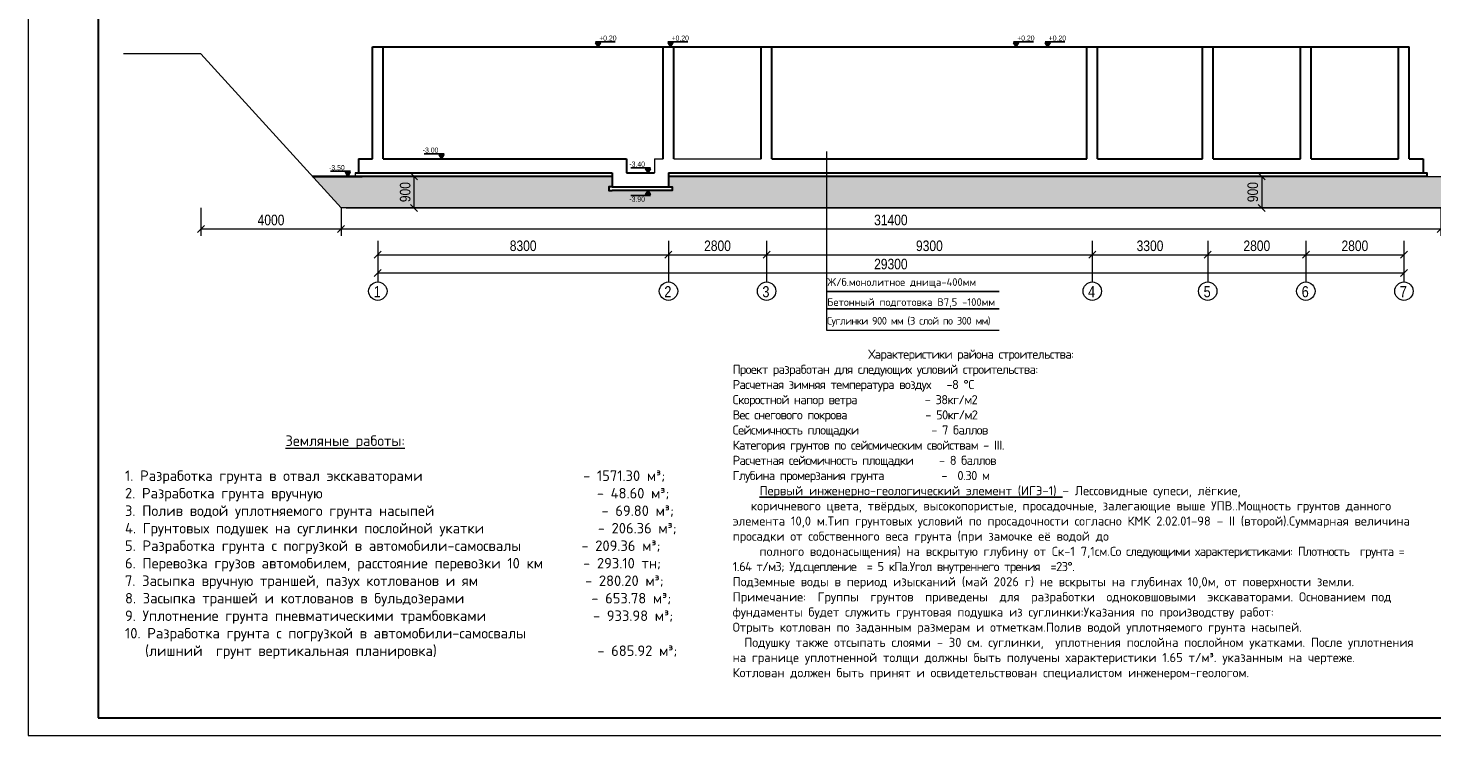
# Model space of a CAD drawing. Extents: x -764262 to 2885205, y 359641 to 616597.
# Tile 73 of 97: x 620656 to 660743, y 451814 to 472613. Entities that reach past the tile are written whole.
import ezdxf

# ---------------------------------------------------------------- set-up
doc = ezdxf.new("R2010")
doc.units = 0
doc.header["$LTSCALE"] = 50
doc.header["$MEASUREMENT"] = 0
doc.layers.get('0').update_dxf_attribs({"linetype": 'CONTINUOUS', "lineweight": 15})
doc.layers.get('DEFPOINTS').update_dxf_attribs({"linetype": 'CONTINUOUS'})
for name, color, linetype, lineweight in [('.', 7, 'CONTINUOUS', 15), ('DUVAR', 7, 'CONTINUOUS', 25), ('GROBETON', 22, 'CONTINUOUS', 30), ('kcd_tx', 7, 'CONTINUOUS', 15), ('M-KOT', 222, 'CONTINUOUS', 13)]:
    doc.layers.add(name, color=color, linetype=linetype, lineweight=lineweight)
doc.layers.add('2D - Общий_Ном._пера__24', color=7, linetype='CONTINUOUS', lineweight=18, true_color=0xd90005)
for name, color, linetype in [('KOT', 1, 'CONTINUOUS'), ('PDF _PDF _0', 7, 'CONTINUOUS'), ('PDF _PDF _Текст', 7, 'CONTINUOUS'), ('PDF _Текст', 7, 'CONTINUOUS'), ('РУССКИЙ', 3, 'CONTINUOUS')]:
    doc.layers.add(name, color=color, linetype=linetype)
doc.styles.add('arial', font='ARIALN.TTF')
doc.styles.add('PDF ISOCPEUR', font='isocpeur.ttf')
doc.styles.add('ROMANS', font='tromans.shx')
doc.styles.add('Times New Romans', font='times.ttf', dxfattribs={"height": 300})
doc.styles.add('казар300', font='isocpeui.ttf', dxfattribs={"height": 300})
doc.dimstyles.new('Xikmatillo', dxfattribs={"dimtxt": 300, "dimasz": 200, "dimexe": 200, "dimexo": 0, "dimgap": 100, "dimtad": 1, "dimdec": 0, "dimtxsty": 'arial', "dimblk": 'OBLIQUE', "dimcen": 0, "dimclrd": 7, "dimclre": 7, "dimclrt": 7, "dimadec": 0, "dimazin": 0, "dimtfac": 1, "dimtdec": 0, "dimtmove": 1, "dimatfit": 3, "dimldrblk": 'OBLIQUE', "dimfxl": 200, "dimlwd": 13, "dimlwe": 13, "dimarcsym": 0})

# ---------------------------------------------------------------- blocks, each defined once
blk = doc.blocks.new('KOT1')
at = {"layer": 'KOT'}
blk.add_hatch(color=256, dxfattribs=at).paths.add_polyline_path([(5.9, 10.2), (0, 0), (-5.9, 10.2)])
blk.add_line((42.1, 12.4), (-6.2, 12.4), dxfattribs=at)
blk.add_lwpolyline([(0, 0), (-5.9, 10.2), (5.9, 10.2)], close=True, dxfattribs=at)
at = {"style": 'ROMANS', "width": 0.8}
blk.add_attdef('MMMMMMMMM', (-0.6, 15.1), '', height=12.5, dxfattribs=at)
blk = doc.blocks.new('_OBLIQUE')
at = {"color": 0, "linetype": 'ByBlock'}
blk.add_line((-0.5, -0.5), (0.5, 0.5), dxfattribs=at)
blk = doc.blocks.new('*D654')
at = {"color": 7, "lineweight": 13, "transparency": 16777216}
for p, q in [((630643, 466301), (630643, 465936)), ((638943, 466536), (638943, 465936)), ((630643, 466136), (638943, 466136))]:
    blk.add_line(p, q, dxfattribs=at)
at = {"layer": 'DEFPOINTS', "color": 0, "transparency": 16777216}
for p in [(630643, 466301), (638943, 466536), (638943, 466136)]:
    blk.add_point(p, dxfattribs=at)
at = {"color": 7, "lineweight": 13, "transparency": 16777216, "xscale": 200, "yscale": 200, "zscale": 200, "rotation": 180}
blk.add_blockref('_OBLIQUE', (630643, 466136), dxfattribs=at)
at = {"color": 7, "lineweight": 13, "transparency": 16777216, "xscale": 200, "yscale": 200, "zscale": 200}
blk.add_blockref('_OBLIQUE', (638943, 466136), dxfattribs=at)
at = {"color": 7, "lineweight": 0, "transparency": 16777216, "insert": (634793, 466389), "char_height": 300, "width": 750.54, "attachment_point": 5, "style": 'arial'}
blk.add_mtext('8300', dxfattribs=at)
blk = doc.blocks.new('*D655')
at = {"color": 7, "lineweight": 13, "transparency": 16777216}
for p, q in [((638943, 466536), (638943, 465936)), ((641743, 466536), (641743, 465936)), ((638943, 466136), (641743, 466136))]:
    blk.add_line(p, q, dxfattribs=at)
at = {"layer": 'DEFPOINTS', "color": 0, "transparency": 16777216}
for p in [(638943, 466536), (641743, 466536), (641743, 466136)]:
    blk.add_point(p, dxfattribs=at)
at = {"color": 7, "lineweight": 13, "transparency": 16777216, "xscale": 200, "yscale": 200, "zscale": 200, "rotation": 180}
blk.add_blockref('_OBLIQUE', (638943, 466136), dxfattribs=at)
at = {"color": 7, "lineweight": 13, "transparency": 16777216, "xscale": 200, "yscale": 200, "zscale": 200}
blk.add_blockref('_OBLIQUE', (641743, 466136), dxfattribs=at)
at = {"color": 7, "transparency": 16777216, "insert": (640343, 466389), "char_height": 300, "width": 750.54, "attachment_point": 5, "style": 'arial'}
blk.add_mtext('2800', dxfattribs=at)
blk = doc.blocks.new('*D656')
at = {"color": 7, "lineweight": 13, "transparency": 16777216}
for p, q in [((641743, 466536), (641743, 465936)), ((651043, 466536), (651043, 465936)), ((641743, 466136), (651043, 466136))]:
    blk.add_line(p, q, dxfattribs=at)
at = {"layer": 'DEFPOINTS', "color": 0, "transparency": 16777216}
for p in [(641743, 466536), (651043, 466536), (651043, 466136)]:
    blk.add_point(p, dxfattribs=at)
at = {"color": 7, "lineweight": 13, "transparency": 16777216, "xscale": 200, "yscale": 200, "zscale": 200, "rotation": 180}
blk.add_blockref('_OBLIQUE', (641743, 466136), dxfattribs=at)
at = {"color": 7, "lineweight": 13, "transparency": 16777216, "xscale": 200, "yscale": 200, "zscale": 200}
blk.add_blockref('_OBLIQUE', (651043, 466136), dxfattribs=at)
at = {"color": 7, "transparency": 16777216, "insert": (646393, 466389), "char_height": 300, "width": 750.54, "attachment_point": 5, "style": 'arial'}
blk.add_mtext('9300', dxfattribs=at)
blk = doc.blocks.new('*D657')
at = {"color": 7, "lineweight": 13, "transparency": 16777216}
for p, q in [((651043, 466536), (651043, 465936)), ((654343, 466536), (654343, 465936)), ((651043, 466136), (654343, 466136))]:
    blk.add_line(p, q, dxfattribs=at)
at = {"layer": 'DEFPOINTS', "color": 0, "transparency": 16777216}
for p in [(651043, 466536), (654343, 466536), (654343, 466136)]:
    blk.add_point(p, dxfattribs=at)
at = {"color": 7, "lineweight": 13, "transparency": 16777216, "xscale": 200, "yscale": 200, "zscale": 200, "rotation": 180}
blk.add_blockref('_OBLIQUE', (651043, 466136), dxfattribs=at)
at = {"color": 7, "lineweight": 13, "transparency": 16777216, "xscale": 200, "yscale": 200, "zscale": 200}
blk.add_blockref('_OBLIQUE', (654343, 466136), dxfattribs=at)
at = {"color": 7, "transparency": 16777216, "insert": (652693, 466389), "char_height": 300, "width": 750.54, "attachment_point": 5, "style": 'arial'}
blk.add_mtext('3300', dxfattribs=at)
blk = doc.blocks.new('*D658')
at = {"color": 7, "lineweight": 13, "transparency": 16777216}
for p, q in [((654343, 466536), (654343, 465936)), ((657143, 466536), (657143, 465936)), ((654343, 466136), (657143, 466136))]:
    blk.add_line(p, q, dxfattribs=at)
at = {"layer": 'DEFPOINTS', "color": 0, "transparency": 16777216}
for p in [(654343, 466536), (657143, 466536), (657143, 466136)]:
    blk.add_point(p, dxfattribs=at)
at = {"color": 7, "lineweight": 13, "transparency": 16777216, "xscale": 200, "yscale": 200, "zscale": 200, "rotation": 180}
blk.add_blockref('_OBLIQUE', (654343, 466136), dxfattribs=at)
at = {"color": 7, "lineweight": 13, "transparency": 16777216, "xscale": 200, "yscale": 200, "zscale": 200}
blk.add_blockref('_OBLIQUE', (657143, 466136), dxfattribs=at)
at = {"color": 7, "transparency": 16777216, "insert": (655743, 466389), "char_height": 300, "width": 750.54, "attachment_point": 5, "style": 'arial'}
blk.add_mtext('2800', dxfattribs=at)
blk = doc.blocks.new('*D659')
at = {"color": 7, "lineweight": 13, "transparency": 16777216}
for p, q in [((657143, 466536), (657143, 465936)), ((659943, 466536), (659943, 465936)), ((657143, 466136), (659943, 466136))]:
    blk.add_line(p, q, dxfattribs=at)
at = {"layer": 'DEFPOINTS', "color": 0, "transparency": 16777216}
for p in [(657143, 466536), (659943, 466536), (659943, 466136)]:
    blk.add_point(p, dxfattribs=at)
at = {"color": 7, "lineweight": 13, "transparency": 16777216, "xscale": 200, "yscale": 200, "zscale": 200, "rotation": 180}
blk.add_blockref('_OBLIQUE', (657143, 466136), dxfattribs=at)
at = {"color": 7, "lineweight": 13, "transparency": 16777216, "xscale": 200, "yscale": 200, "zscale": 200}
blk.add_blockref('_OBLIQUE', (659943, 466136), dxfattribs=at)
at = {"color": 7, "transparency": 16777216, "insert": (658543, 466389), "char_height": 300, "width": 750.54, "attachment_point": 5, "style": 'arial'}
blk.add_mtext('2800', dxfattribs=at)
blk = doc.blocks.new('*D660')
at = {"layer": 'DEFPOINTS', "color": 0, "transparency": 16777216}
for p in [(630643, 465936), (659943, 465936), (630643, 465613)]:
    blk.add_point(p, dxfattribs=at)
at = {"layer": 'kcd_tx', "color": 7, "lineweight": 13, "transparency": 16777216}
for p, q in [((630643, 465936), (630643, 465413)), ((659943, 465936), (659943, 465413)), ((659943, 465613), (630643, 465613))]:
    blk.add_line(p, q, dxfattribs=at)
at = {"layer": 'kcd_tx', "color": 7, "lineweight": 13, "transparency": 16777216, "xscale": 200, "yscale": 200, "zscale": 200, "rotation": 180}
blk.add_blockref('_OBLIQUE', (630643, 465613), dxfattribs=at)
at = {"layer": 'kcd_tx', "color": 7, "lineweight": 13, "transparency": 16777216, "xscale": 200, "yscale": 200, "zscale": 200}
blk.add_blockref('_OBLIQUE', (659943, 465613), dxfattribs=at)
at = {"layer": 'kcd_tx', "color": 7, "transparency": 16777216, "insert": (645293, 465867), "char_height": 300, "width": 941.68, "attachment_point": 5, "style": 'arial'}
blk.add_mtext('29300', dxfattribs=at)
blk = doc.blocks.new('*D661')
at = {"layer": 'DEFPOINTS', "color": 0, "transparency": 16777216}
for p in [(625593, 467475), (629593, 467475), (629593, 466874)]:
    blk.add_point(p, dxfattribs=at)
at = {"layer": 'kcd_tx', "color": 7, "lineweight": 13, "transparency": 16777216}
for p, q in [((625593, 467475), (625593, 466674)), ((629593, 467475), (629593, 466674)), ((625593, 466874), (629593, 466874))]:
    blk.add_line(p, q, dxfattribs=at)
at = {"layer": 'kcd_tx', "color": 7, "lineweight": 13, "transparency": 16777216, "xscale": 200, "yscale": 200, "zscale": 200, "rotation": 180}
blk.add_blockref('_OBLIQUE', (625593, 466874), dxfattribs=at)
at = {"layer": 'kcd_tx', "color": 7, "lineweight": 13, "transparency": 16777216, "xscale": 200, "yscale": 200, "zscale": 200}
blk.add_blockref('_OBLIQUE', (629593, 466874), dxfattribs=at)
at = {"layer": 'kcd_tx', "color": 7, "transparency": 16777216, "insert": (627593, 467127), "char_height": 300, "width": 750.54, "attachment_point": 5, "style": 'arial'}
blk.add_mtext('4000', dxfattribs=at)
blk = doc.blocks.new('*D662')
at = {"layer": 'DEFPOINTS', "color": 0, "transparency": 16777216}
for p in [(629593, 467475), (660993, 467475), (660993, 466874)]:
    blk.add_point(p, dxfattribs=at)
at = {"layer": 'kcd_tx', "color": 7, "lineweight": 13, "transparency": 16777216}
for p, q in [((629593, 467475), (629593, 466674)), ((660993, 467475), (660993, 466674)), ((629593, 466874), (660993, 466874))]:
    blk.add_line(p, q, dxfattribs=at)
at = {"layer": 'kcd_tx', "color": 7, "lineweight": 13, "transparency": 16777216, "xscale": 200, "yscale": 200, "zscale": 200, "rotation": 180}
blk.add_blockref('_OBLIQUE', (629593, 466874), dxfattribs=at)
at = {"layer": 'kcd_tx', "color": 7, "lineweight": 13, "transparency": 16777216, "xscale": 200, "yscale": 200, "zscale": 200}
blk.add_blockref('_OBLIQUE', (660993, 466874), dxfattribs=at)
at = {"layer": 'kcd_tx', "color": 7, "transparency": 16777216, "insert": (645293, 467127), "char_height": 300, "width": 941.68, "attachment_point": 5, "style": 'arial'}
blk.add_mtext('31400', dxfattribs=at)
blk = doc.blocks.new('*D664')
at = {"layer": 'DEFPOINTS', "color": 0, "transparency": 16777216}
for p in [(631678, 468375), (631837, 468375), (631837, 467475)]:
    blk.add_point(p, dxfattribs=at)
at = {"layer": 'kcd_tx', "color": 7, "lineweight": 13, "transparency": 16777216}
for p, q in [((631837, 468375), (631478, 468375)), ((631678, 467475), (631678, 468375)), ((631837, 467475), (631478, 467475))]:
    blk.add_line(p, q, dxfattribs=at)
at = {"layer": 'kcd_tx', "color": 7, "lineweight": 13, "transparency": 16777216, "xscale": 200, "yscale": 200, "zscale": 200}
for p, rotation in [((631678, 468375), 90), ((631678, 467475), 270)]:
    blk.add_blockref('_OBLIQUE', p, dxfattribs=dict(at, rotation=rotation))
at = {"layer": 'kcd_tx', "color": 7, "transparency": 16777216, "insert": (631425, 467925), "char_height": 300, "width": 559.41, "attachment_point": 5, "rotation": 90, "style": 'arial'}
blk.add_mtext('900', dxfattribs=at)
blk = doc.blocks.new('*D831')
at = {"color": 7, "lineweight": 13, "transparency": 16777216}
for p, q in [((657150, 468375), (655683, 468375)), ((655883, 468375), (655883, 467475)), ((657150, 467475), (655683, 467475))]:
    blk.add_line(p, q, dxfattribs=at)
at = {"layer": 'DEFPOINTS', "color": 0, "transparency": 16777216}
for p in [(657150, 468375), (655883, 467475), (657150, 467475)]:
    blk.add_point(p, dxfattribs=at)
at = {"color": 7, "lineweight": 13, "transparency": 16777216, "xscale": 200, "yscale": 200, "zscale": 200}
for p, rotation in [((655883, 468375), 90), ((655883, 467475), 270)]:
    blk.add_blockref('_OBLIQUE', p, dxfattribs=dict(at, rotation=rotation))
at = {"color": 7, "transparency": 16777216, "insert": (655629, 467925), "char_height": 300, "attachment_point": 5, "rotation": 90, "style": 'arial'}
blk.add_mtext('900', dxfattribs=at)

msp = doc.modelspace()

# ---------------------------------------------------------------- hatches: boundary and pattern name
at = {"layer": '.', "ltscale": 100}
h = msp.add_hatch(dxfattribs=at)
h.set_pattern_fill('GRAVEL', color=256, scale=15)
h.set_pattern_definition([(228.0127875, (-1907905.562, -1344931.41), (-3048.00000024, -3428.9999998), [51.258216, -5074.572546]), (184.969741, (-1907939.852, -1344969.509), (4571.99999819, 381.000021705), [87.96071, -8708.107334]), (132.5104471, (-1908027.482, -1344977.129), (3810.00000161, -4190.99999854), [62.02223, -6140.20842]), (267.273689, (-1908176.072, -1345072.379), (381.0000008, 7619.99999996), [80.10068, -7929.965614]), (292.8336542, (-1908179.882, -1345152.389), (-1905.00000016, 4571.99999993), [78.545055, -7775.97116]), (357.273689, (-1908149.402, -1345224.779), (-7619.99999996, 381.0000008), [80.10068, -7929.965614]), (37.69424047, (-1908069.392, -1345228.589), (-4952.99999978, -3810.000000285), [105.92905, -10486.967297]), (72.25532837, (-1907985.572, -1345163.819), (2667.00000072, 8381.99999977), [100.00793, -9900.78849]), (121.4295656, (-1907955.092, -1345068.569), (-3048.00000043, 4952.99999973), [80.37195, -7956.831855]), (175.2363583, (-1907997.002, -1344999.99), (4190.99999994, -381.00000066), [91.75699, -4496.090542]), (222.3974378, (-1908088.442, -1344992.369), (-4571.999999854, -4191.00000016), [118.66169, -11747.515877]), (138.8140748, (-1907798.882, -1345076.19), (-2666.99999984, 2286.0000002), [40.50068, -4009.584874]), (171.4692344, (-1907829.362, -1345049.519), (4953.00000013, -761.99999914), [77.052297, -7628.19585]), (225, (-1907905.56, -1345038.1), (-5e-14, -381), [53.8814, -484.933966]), (203.1985905, (-1907932.23, -1344992.37), (1905.00000005, 761.9999999), [29.0162, -2872.593355]), (291.8014095, (-1907958.9, -1345003.8), (-381.0000001, 1143), [41.034843, -2010.71295]), (30.9637565, (-1907943.66, -1345041.9), (1143, 762), [66.64795, -2154.944723]), (161.565051, (-1907886.51, -1345007.61), (762, -381), [48.19307, -1156.634718]), (16.3895403, (-1908179.882, -1345003.799), (3810, 1143), [67.5132, -6683.824]), (70.3461759, (-1908115.112, -1344984.75), (-1524.00000014, -4190.99999995), [56.63984, -5607.33235]), (293.1985905, (-1907886.51, -1344931.41), (-761.9999999, 1905.00000005), [58.032015, -2843.57754]), (343.6104597, (-1907863.652, -1344984.749), (-3810.00000008, 1142.99999973), [67.5132, -6683.824]), (339.4439548, (-1908179.88, -1345240.02), (-1905, 762), [65.10528, -3190.160147]), (294.7751406, (-1908118.922, -1345262.88), (-1905.00000227, 4190.99999897), [54.55082, -5400.539007]), (66.8014095, (-1907882.7, -1345312.41), (761.9999999, 1905.00000005), [58.032015, -2843.57754]), (17.3540246, (-1907859.842, -1345259.069), (-4952.9999999, -1524.00000032), [63.86741, -6322.856397]), (69.4439548, (-1908069.39, -1345312.41), (-762, -1905), [32.55264, -3222.712787]), (101.3099325, (-1907905.56, -1345312.41), (-381, 1524), [19.42719, -1923.299245]), (165.9637565, (-1907909.37, -1345293.36), (1143, -381), [78.545055, -1492.35819]), (186.00900596, (-1907985.572, -1345274.309), (3809.99999998, 381.0000002), [72.79005, -7206.20473]), (303.6900675, (-1907943.66, -1345076.19), (-381, 762), [54.94858, -1318.766454]), (353.1572266, (-1907913.182, -1345121.909), (6477.00000004, -761.99999966), [95.933514, -9497.40136]), (60.9453959, (-1907817.932, -1345133.34), (-1524.00000004, -2666.99999998), [39.226236, -3883.40885]), (90, (-1907798.9, -1345099.05), (-381, 381), [22.86, -358.14]), (120.2564372, (-1907993.192, -1345262.88), (1523.99999981, -2667.0000001), [52.930044, -5240.091116]), (48.0127875, (-1908019.862, -1345217.16), (3048.00000025, 3428.99999978), [102.51643, -5023.31433]), (0, (-1907951.3, -1345140.96), (381, 381), [99.06, -281.94]), (325.3048465, (-1907852.222, -1345140.959), (3810.00000144, -2666.99999794), [60.241434, -5963.89751]), (254.0546041, (-1907802.69, -1345175.25), (-381, -1524), [55.47436, -2718.247506]), (207.64597536, (-1907817.932, -1345228.589), (-7239.00000027, -3809.999999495), [90.321765, -8941.869663]), (175.42607874, (-1907897.942, -1345270.499), (-4953, 381), [95.55442, -9459.87697])])
h.paths.add_polyline_path([(638947.812, 468074.764), (639047.812, 468074.764), (639047.812, 467974.764), (637237.992, 467974.764), (637237.992, 468074.764), (637337.992, 468074.764), (637337.992, 468374.764), (628774.72, 468374.764), (629592.902, 467474.764), (660992.902, 467474.764), (661811.05, 468374.764), (638947.812, 468374.764)])

# ---------------------------------------------------------------- linework, layer by layer
for p, q in [((638542.902, 468874.764), (638542.902, 468474.764)), ((660592.902, 468374.764), (661811.05, 468374.764)), ((629742.902, 467474.764), (660992.902, 467474.764))]:
    msp.add_line(p, q)
at = {"color": 0}
for p, q in [((630642.902, 466536.005), (630642.902, 465356.725)), ((638942.902, 466536.005), (638942.902, 465356.725)), ((641742.902, 466536.005), (641742.902, 465356.725)), ((651042.902, 466536.005), (651042.902, 465356.725)), ((654342.902, 466536.005), (654342.902, 465356.725)), ((657142.902, 466536.005), (657142.902, 465356.725)), ((659942.902, 466536.005), (659942.902, 465356.725))]:
    msp.add_line(p, q, dxfattribs=at)
msp.add_lwpolyline([(620655.971, 452401.921), (680055.971, 452401.921), (680055.971, 494401.921), (620655.971, 494401.921)], close=True, dxfattribs=at)
at = {"color": 0, "lineweight": 30, "ltscale": 100}
msp.add_lwpolyline([(622655.971, 452901.921), (679555.971, 452901.921), (679555.971, 493901.921), (622655.971, 493901.921)], close=True, dxfattribs=at)
for points in [[(664992.738, 471874.764), (660992.902, 467474.764), (629592.902, 467474.764), (625592.902, 471874.764), (623378.627, 471874.764)], [(638542.902, 468874.764), (638792.902, 468874.764)], [(639092.902, 468874.764), (641592.902, 468874.764)], [(630092.902, 468474.764), (629992.902, 468474.764), (629992.902, 468374.764), (630092.902, 468374.764)]]:
    msp.add_lwpolyline(points)
at = {"color": 0, "linetype": 'ByBlock', "lineweight": 35, "ltscale": 100}
msp.add_lwpolyline([(630192.719, 468374.764), (628774.72, 468374.764)], dxfattribs=at)
at = {"color": 0, "ltscale": 50}
for centre in [(630642.902, 465094.38), (638942.902, 465094.38), (641742.902, 465094.38), (651042.902, 465094.38), (654342.902, 465094.38), (657142.902, 465094.38), (659942.902, 465094.38)]:
    msp.add_circle(centre, 262.346, dxfattribs=at)
at = {"layer": 'DUVAR', "color": 0, "lineweight": 30, "ltscale": 500}
for p, q in [((630492.902, 468874.764), (630492.902, 472074.764)), ((630492.902, 472074.764), (660092.902, 472074.764)), ((630792.902, 468874.764), (630792.902, 472074.764)), ((638792.902, 468874.764), (638792.902, 472074.764)), ((639092.902, 468874.764), (639092.902, 472074.764)), ((641592.902, 468874.764), (641592.902, 472074.764)), ((641892.902, 468874.764), (641892.902, 472074.764)), ((650892.902, 468874.764), (650892.902, 472074.764)), ((651192.902, 468874.764), (651192.902, 472074.764)), ((654192.902, 468874.764), (654192.902, 472074.764)), ((654492.902, 468874.764), (654492.902, 472074.764)), ((656992.902, 468874.764), (656992.902, 472074.764)), ((657292.902, 468874.764), (657292.902, 472074.764)), ((659792.902, 468874.764), (659792.902, 472074.764)), ((660092.902, 468874.764), (660092.902, 472074.764)), ((630092.902, 468874.764), (630492.902, 468874.764)), ((630092.902, 468874.764), (630092.902, 468474.764)), ((630792.902, 468874.764), (637742.902, 468874.764)), ((637742.902, 468874.764), (637742.902, 468474.764)), ((641892.902, 468874.764), (650892.902, 468874.764)), ((651192.902, 468874.764), (654192.902, 468874.764)), ((654492.902, 468874.764), (656992.902, 468874.764)), ((657292.902, 468874.764), (659792.902, 468874.764)), ((660092.902, 468874.764), (660492.902, 468874.764)), ((660092.902, 468874.764), (660492.902, 468874.764)), ((660492.902, 468874.764), (660492.902, 468474.764)), ((629992.902, 468474.764), (637337.992, 468474.764)), ((637337.992, 468474.764), (637337.992, 468074.764)), ((637742.902, 468474.764), (638542.902, 468474.764)), ((638947.812, 468474.764), (660492.902, 468474.764)), ((638947.812, 468474.764), (638947.812, 468074.764)), ((660242.902, 468374.764), (638947.812, 468374.764)), ((660592.902, 468374.764), (659992.902, 468374.764)), ((637337.992, 468074.764), (639047.812, 468074.764)), ((639047.812, 467974.764), (637337.992, 467974.764))]:
    msp.add_line(p, q, dxfattribs=at)
for points in [[(660492.902, 468474.764), (660592.902, 468474.764), (660592.902, 468374.764)], [(637337.992, 468074.764), (637237.992, 468074.764), (637237.992, 467974.764), (637337.992, 467974.764)], [(638947.812, 468074.764), (639047.812, 468074.764), (639047.812, 467974.764), (638947.812, 467974.764)]]:
    msp.add_lwpolyline(points, dxfattribs=at)
at = {"layer": 'GROBETON', "color": 0, "lineweight": 30}
msp.add_line((637337.992, 468374.764), (629992.902, 468374.764), dxfattribs=at)
at = {"layer": 'PDF _PDF _0', "lineweight": 18}
msp.add_lwpolyline([(643452.995, 469086.316), (643452.995, 463977.757), (648381.644, 463977.757)], dxfattribs=at)
at = {"layer": 'PDF _PDF _Текст', "lineweight": 25}
for points in [[(648381.644, 465085.407), (643452.995, 465085.407)], [(648381.644, 464585.468), (643452.995, 464585.468)]]:
    msp.add_lwpolyline(points, dxfattribs=at)

# ---------------------------------------------------------------- block references
at = {"color": 252, "lineweight": 15, "ltscale": 100}
ref = msp.add_blockref('KOT1', (638999.155, 472074.764), dxfattribs=dict(at, xscale=11.70883401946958, yscale=11.70883401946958, zscale=11.70883401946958))
ref.add_attrib('MMMMMMMMM', '+0,20', (639031.37, 472251.826), dxfattribs={"height": 146.3604, "style": 'ROMANS', "width": 0.8})
ref = msp.add_blockref('KOT1', (649768.529, 472074.764), dxfattribs=dict(at, xscale=11.70883401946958, yscale=11.70883401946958, zscale=11.70883401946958))
ref.add_attrib('MMMMMMMMM', '+0,20', (649800.744, 472251.826), dxfattribs={"height": 146.3604, "style": 'ROMANS', "width": 0.8})
at = {"layer": 'M-KOT', "color": 0}
ref = msp.add_blockref('KOT1', (636932.096, 472074.764), dxfattribs=dict(at, xscale=11.70883401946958, yscale=11.70883401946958, zscale=11.70883401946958))
ref.add_attrib('MMMMMMMMM', '+0,20', (636964.31, 472251.826), dxfattribs={"layer": '0', "height": 146.3604, "style": 'ROMANS', "width": 0.8})
ref = msp.add_blockref('KOT1', (648868.529, 472074.764), dxfattribs=dict(at, xscale=11.70883401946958, yscale=11.70883401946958, zscale=11.70883401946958))
ref.add_attrib('MMMMMMMMM', '+0,20', (648900.744, 472251.826), dxfattribs={"layer": '0', "height": 146.3604, "style": 'ROMANS', "width": 0.8})
at = {"layer": 'M-KOT', "color": 0, "transparency": 33554648}
ref = msp.add_blockref('KOT1', (632460.955, 468874.764), dxfattribs=dict(at, xscale=-11.70883401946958, yscale=11.70883401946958, zscale=11.70883401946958))
ref.add_attrib('MMMMMMMMM', '-3.00', (631926.934, 469051.826), dxfattribs={"layer": '0', "height": 146.3604, "style": 'ROMANS', "width": 0.8})
ref = msp.add_blockref('KOT1', (629786.037, 468374.764), dxfattribs=dict(at, xscale=-11.70883401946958, yscale=11.70883401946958, zscale=11.70883401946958))
ref.add_attrib('MMMMMMMMM', '-3.50', (629252.016, 468551.826), dxfattribs={"layer": '0', "height": 146.3604, "style": 'ROMANS', "width": 0.8})
ref = msp.add_blockref('KOT1', (638360.042, 468474.764), dxfattribs=dict(at, xscale=-11.70883401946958, yscale=11.70883401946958, zscale=11.70883401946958))
ref.add_attrib('MMMMMMMMM', '-3.40', (637826.021, 468651.826), dxfattribs={"layer": '0', "height": 146.3604, "style": 'ROMANS', "width": 0.8})
ref = msp.add_blockref('KOT1', (638360.042, 467974.764), dxfattribs=dict(at, xscale=11.70883401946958, yscale=11.70883401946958, zscale=11.70883401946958, rotation=180))
ref.add_attrib('MMMMMMMMM', '-3.90', (637826.021, 467651.341), dxfattribs={"layer": '0', "height": 146.3604, "style": 'ROMANS', "width": 0.8})

# ---------------------------------------------------------------- texts
at = {"insert": (623423.909, 460971.282), "char_height": 200, "attachment_point": 1, "style": 'казар300'}
msp.add_mtext_dynamic_manual_height_columns('\\A1;{\\fISOCPEUR|b1|i0|c204|p34;               \\H1.5x;              \\LЗемляные работы:\\l \\fISOCPEUR|b0|i0|c204|p34;\\L\\P\\P\\l1. Разработка грунта в отвал экскаваторами                        - 1571.30 м³; \\P2. Разработка грунта вручную                                         - 48.60 м³;\\P3. Полив водой уплотняемого грунта насыпей                         - 69.80 м³;\\P\\pi-600,l600,t600;4. Грунтовых подушек на суглинки послойной укатки                 - 206.36 м³; \\P\\pi0,l0,tz;5. Разработка грунта с погрузкой в автомобили-самосвалы         - 209.36 м³;\\P6. Перевозка грузов автомобилем, расстояние перевозки 10 км      - 293.10 тн;\\P7. Засыпка вручную траншей, пазух котлованов и ям                - 280.20 м³;\\P8. Засыпка траншей и котлованов в бульдозерами                   - 653.78 м³;\\P9. Уплотнение грунта пневматическими трамбовками                - 933.98 м³;\\P10. Разработка грунта с погрузкой в автомобили-самосвалы \\P   (лишний  грунт вертикальная планировка)                        - 685.92 м³;}', width=15965.81925, gutter_width=1500, heights=[0], dxfattribs=at)
at = {"layer": '2D - Общий_Ном._пера__24', "color": 0, "style": 'arial'}
for s, p in [('1', (630524.204, 464920.893)), ('2', (638824.204, 464920.893)), ('3', (641624.204, 464920.893)), ('4', (650924.204, 464920.893)), ('5', (654224.204, 464920.893)), ('6', (657024.204, 464920.893)), ('7', (659824.204, 464920.893))]:
    msp.add_text(s, height=316.624, dxfattribs=at).set_placement(p)
at = {"layer": 'PDF _Текст', "char_height": 218.18601, "attachment_point": 7, "style": 'PDF ISOCPEUR'}
for s, insert in [('Ж/б.монолитное днища-400мм', (643476.944, 465184.334)), ('Бетонный подготовка В7,5 -100мм', (643476.944, 464622.659))]:
    msp.add_mtext(s, dxfattribs=dict(at, insert=insert))
at = {"layer": 'PDF _Текст', "insert": (643467.391, 464079.309), "char_height": 218.18601, "width": 8195.6809, "attachment_point": 7, "style": 'PDF ISOCPEUR'}
msp.add_mtext('{\\T0.9;\\C7;Суглинки\\C256; 900 мм (3 слой по 300 мм) }', dxfattribs=at)
at = {"layer": 'РУССКИЙ', "color": 0, "insert": (640775.48, 463423.698), "char_height": 260, "width": 19511.0492, "attachment_point": 1, "style": 'Times New Romans'}
msp.add_mtext('{\\fISOCPEUR|b0|i0|c204|p34;\\T0.9;                          Характеристики района строительства\\fISOCPEUR|b0|i0|c0|p34;:\\P\\fISOCPEUR|b0|i0|c204|p34;Проект разработан для следующих условий строительства\\fISOCPEUR|b0|i0|c0|p34;:\\P\\fISOCPEUR|b0|i0|c204|p34;Расчетная зимняя температура воздух   \\fISOCPEUR|b0|i0|c0|p34;-8 °C\\P\\fISOCPEUR|b0|i0|c204|p34;Скоростной напор ветра             \\fISOCPEUR|b0|i0|c0|p34;- 38\\fISOCPEUR|b0|i0|c204|p34;кг\\fISOCPEUR|b0|i0|c0|p34;/\\fISOCPEUR|b0|i0|c204|p34;м\\fISOCPEUR|b0|i0|c0|p34;2\\P\\fISOCPEUR|b0|i0|c204|p34;Вес снегового покрова               \\fISOCPEUR|b0|i0|c0|p34;- 50\\fISOCPEUR|b0|i0|c204|p34;кг\\fISOCPEUR|b0|i0|c0|p34;/\\fISOCPEUR|b0|i0|c204|p34;м\\fISOCPEUR|b0|i0|c0|p34;2\\P\\fISOCPEUR|b0|i0|c204|p34;Сейсмичность площадки              \\fISOCPEUR|b0|i0|c0|p34;- 7 \\fISOCPEUR|b0|i0|c204|p34;баллов\\PКатегория грунтов по сейсмическим свойствам \\fISOCPEUR|b0|i0|c0|p34;- III.\\P\\fISOCPEUR|b0|i0|c204|p34;Расчетная сейсмичность площадки     \\fISOCPEUR|b0|i0|c0|p34;- 8 \\fISOCPEUR|b0|i0|c204|p34;баллов\\PГлубина промерзания грунта           \\fISOCPEUR|b0|i0|c0|p34;-  0.30 \\fISOCPEUR|b0|i0|c204|p34;м\\fISOCPEUR|b0|i0|c0|p34;\\T1;    \\P\\pi768.0842,t10442.25;\\fISOCPEUR|b0|i0|c204|p34;\\LПервый инженерно-геологический элемент (ИГЭ-1)\\fISOCPEUR|b0|i0|c0|p34;\\l – \\fISOCPEUR|b0|i0|c204|p34;Лессовидные супеси\\fISOCPEUR|b0|i0|c0|p34;, \\fISOCPEUR|b0|i0|c204|p34;лёгкие\\fISOCPEUR|b0|i0|c0|p34;,\\P\\pi520,tz;\\fISOCPEUR|b0|i0|c204|p34;коричневого цвета\\fISOCPEUR|b0|i0|c0|p34;, \\fISOCPEUR|b0|i0|c204|p34;твёрдых\\fISOCPEUR|b0|i0|c0|p34;, \\fISOCPEUR|b0|i0|c204|p34;высокопористые\\fISOCPEUR|b0|i0|c0|p34;, \\fISOCPEUR|b0|i0|c204|p34;просадочные\\fISOCPEUR|b0|i0|c0|p34;, \\fISOCPEUR|b0|i0|c204|p34;залегающие выше УПВ\\fISOCPEUR|b0|i0|c0|p34;..\\fISOCPEUR|b0|i0|c204|p34;Мощность грунтов данного \\P\\pi0;элемента 10\\fISOCPEUR|b0|i0|c0|p34;,0 \\fISOCPEUR|b0|i0|c204|p34;м\\fISOCPEUR|b0|i0|c0|p34;.\\fISOCPEUR|b0|i0|c204|p34;Тип грунтовых условий по просадочности согласно КМК \\fISOCPEUR|b0|i0|c0|p34;2.02.01-98 – II (\\fISOCPEUR|b0|i0|c204|p34;второй\\fISOCPEUR|b0|i0|c0|p34;).\\fISOCPEUR|b0|i0|c204|p34;Суммарная величина \\Pпросадки от собственного веса грунта \\fISOCPEUR|b0|i0|c0|p34;(\\fISOCPEUR|b0|i0|c204|p34;при замочке её водой до\\P\\pi768.0842,t10442.25;полного водонасыщения\\fISOCPEUR|b0|i0|c0|p34;) \\fISOCPEUR|b0|i0|c204|p34;на вскрытую глубину от Ск\\fISOCPEUR|b0|i0|c0|p34;-1 7,1\\fISOCPEUR|b0|i0|c204|p34;см\\fISOCPEUR|b0|i0|c0|p34;.\\fISOCPEUR|b0|i0|c204|p34;\\T0.9;Со следующими характеристиками\\fISOCPEUR|b0|i0|c0|p34;:\\fISOCPEUR|b0|i0|c204|p34; Плотность  грунта \\fISOCPEUR|b0|i0|c0|p34;= 1.\\fISOCPEUR|b0|i0|c204|p34;64\\fISOCPEUR|b0|i0|c0|p34; \\fISOCPEUR|b0|i0|c204|p34;т\\fISOCPEUR|b0|i0|c0|p34;/\\fISOCPEUR|b0|i0|c204|p34;м\\fISOCPEUR|b0|i0|c0|p34;3; \\fISOCPEUR|b0|i0|c204|p34;Уд\\fISOCPEUR|b0|i0|c0|p34;.\\fISOCPEUR|b0|i0|c204|p34;сцепление  \\fISOCPEUR|b0|i0|c0|p34;= \\fISOCPEUR|b0|i0|c204|p34;5\\fISOCPEUR|b0|i0|c0|p34; \\fISOCPEUR|b0|i0|c204|p34;кПа\\fISOCPEUR|b0|i0|c0|p34;.\\fISOCPEUR|b0|i0|c204|p34;Угол внутреннего трения  \\fISOCPEUR|b0|i0|c0|p34;=2\\fISOCPEUR|b0|i0|c204|p34;3\\fISOCPEUR|b0|i0|c0|p34;°.\\P\\pi0,tz;\\fISOCPEUR|b0|i0|c204|p34;\\T1;Подземные воды в период изысканий \\fISOCPEUR|b0|i0|c0|p34;(\\fISOCPEUR|b0|i0|c204|p34;май \\fISOCPEUR|b0|i0|c0|p34;2026 \\fISOCPEUR|b0|i0|c204|p34;г\\fISOCPEUR|b0|i0|c0|p34;) \\fISOCPEUR|b0|i0|c204|p34;не вскрыты на глубинах \\fISOCPEUR|b0|i0|c0|p34;10,0\\fISOCPEUR|b0|i0|c204|p34;м\\fISOCPEUR|b0|i0|c0|p34;, \\fISOCPEUR|b0|i0|c204|p34;от поверхности земли\\fISOCPEUR|b0|i0|c0|p34;. \\fISOCPEUR|b0|i0|c204|p34;Примечание\\fISOCPEUR|b0|i0|c0|p34;:  \\fISOCPEUR|b0|i0|c204|p34;Группы  грунтов  приведены  для  разработки  одноковшовыми  экскаваторами\\fISOCPEUR|b0|i0|c0|p34;. \\fISOCPEUR|b0|i0|c204|p34;Основанием под фундаменты будет служить грунтовая подушка из суглинки\\fISOCPEUR|b0|i0|c0|p34;:\\fISOCPEUR|b0|i0|c204|p34;Указания по производству работ\\fISOCPEUR|b0|i0|c0|p34;:\\P\\fISOCPEUR|b0|i0|c204|p34;Отрыть котлован по заданным размерам и отметкам\\fISOCPEUR|b0|i0|c0|p34;.\\A1;\\fISOCPEUR|b0|i0|c204|p34;Полив водой уплотняемого грунта насыпей\\A0;\\fISOCPEUR|b0|i0|c0|p34;.\\P  \\fISOCPEUR|b0|i0|c204|p34;Подушку также отсыпать слоями \\fISOCPEUR|b0|i0|c0|p34;- 30 \\fISOCPEUR|b0|i0|c204|p34;см\\fISOCPEUR|b0|i0|c0|p34;. \\fISOCPEUR|b0|i0|c204|p34;\\C7;суглинки\\fISOCPEUR|b0|i0|c0|p34;\\C0;,  \\fISOCPEUR|b0|i0|c204|p34;уплотнения послойна послойном укатками\\fISOCPEUR|b0|i0|c0|p34;. \\fISOCPEUR|b0|i0|c204|p34;После уплотнения на границе уплотненной толщи должны быть получены характеристики \\fISOCPEUR|b0|i0|c0|p34;1.65 \\fISOCPEUR|b0|i0|c204|p34;т\\fISOCPEUR|b0|i0|c0|p34;/\\fISOCPEUR|b0|i0|c204|p34;м\\fISOCPEUR|b0|i0|c0|p34;³. \\fISOCPEUR|b0|i0|c204|p34;указанным на чертеже\\fISOCPEUR|b0|i0|c0|p34;. \\P\\fISOCPEUR|b0|i0|c204|p34;Котлован должен быть принят и освидетельствован специалистом инженером\\fISOCPEUR|b0|i0|c0|p34;-\\fISOCPEUR|b0|i0|c204|p34;геологом\\fISOCPEUR|b0|i0|c0|p34;.}', dxfattribs=at)

# ---------------------------------------------------------------- dimensions: what is measured, and where the dimension line sits
dim = msp.add_linear_dim(base=(655882.533, 467474.764), p1=(657149.911, 468374.764), p2=(657149.911, 467474.764), angle=90, dimstyle='Xikmatillo')
dim.commit()
dim.dimension.update_dxf_attribs({"geometry": '*D831', "text_midpoint": (655629.361, 467924.764)})
at = {"color": 0, "lineweight": 0}
dim = msp.add_linear_dim(base=(638942.902, 466135.669), p1=(630642.902, 466300.88), p2=(638942.902, 466536.005), dimstyle='Xikmatillo', dxfattribs=at)
dim.commit()
dim.dimension.update_dxf_attribs({"geometry": '*D654', "text_midpoint": (634792.902, 466388.841)})
at = {"color": 0}
for base, p1, p2, picture, middle in [((641742.902, 466135.669), (638942.902, 466536.005), (641742.902, 466536.005), '*D655', (640342.902, 466388.841)), ((651042.902, 466135.669), (641742.902, 466536.005), (651042.902, 466536.005), '*D656', (646392.902, 466388.841))]:
    dim = msp.add_linear_dim(base=base, p1=p1, p2=p2, dimstyle='Xikmatillo', dxfattribs=at)
    dim.commit()
    dim.dimension.update_dxf_attribs({"geometry": picture, "text_midpoint": middle})
for base, p1, p2, picture, middle in [((654342.902, 466135.669), (651042.902, 466536.005), (654342.902, 466536.005), '*D657', (652692.902, 466388.841)), ((657142.902, 466135.669), (654342.902, 466536.005), (657142.902, 466536.005), '*D658', (655742.902, 466388.841)), ((659942.902, 466135.669), (657142.902, 466536.005), (659942.902, 466536.005), '*D659', (658542.902, 466388.841))]:
    dim = msp.add_linear_dim(base=base, p1=p1, p2=p2, dimstyle='Xikmatillo')
    dim.commit()
    dim.dimension.update_dxf_attribs({"geometry": picture, "text_midpoint": middle})
at = {"layer": 'kcd_tx'}
dim = msp.add_linear_dim(base=(631677.971, 468374.764), p1=(631836.61, 467474.764), p2=(631836.61, 468374.764), angle=90, dimstyle='Xikmatillo', dxfattribs=at)
dim.commit()
dim.dimension.update_dxf_attribs({"geometry": '*D664', "text_midpoint": (631677.971, 467924.764), "dimtype": 160})
for base, p1, p2, picture, middle in [((629592.902, 466873.544), (625592.902, 467474.764), (629592.902, 467474.764), '*D661', (627592.902, 467126.716)), ((660992.902, 466873.544), (629592.902, 467474.764), (660992.902, 467474.764), '*D662', (645292.902, 467126.716)), ((630642.902, 465613.373), (659942.902, 465935.669), (630642.902, 465935.669), '*D660', (645292.902, 465866.545))]:
    dim = msp.add_linear_dim(base=base, p1=p1, p2=p2, dimstyle='Xikmatillo', dxfattribs=at)
    dim.commit()
    dim.dimension.update_dxf_attribs({"geometry": picture, "text_midpoint": middle})

doc.saveas('drawing.dxf')
